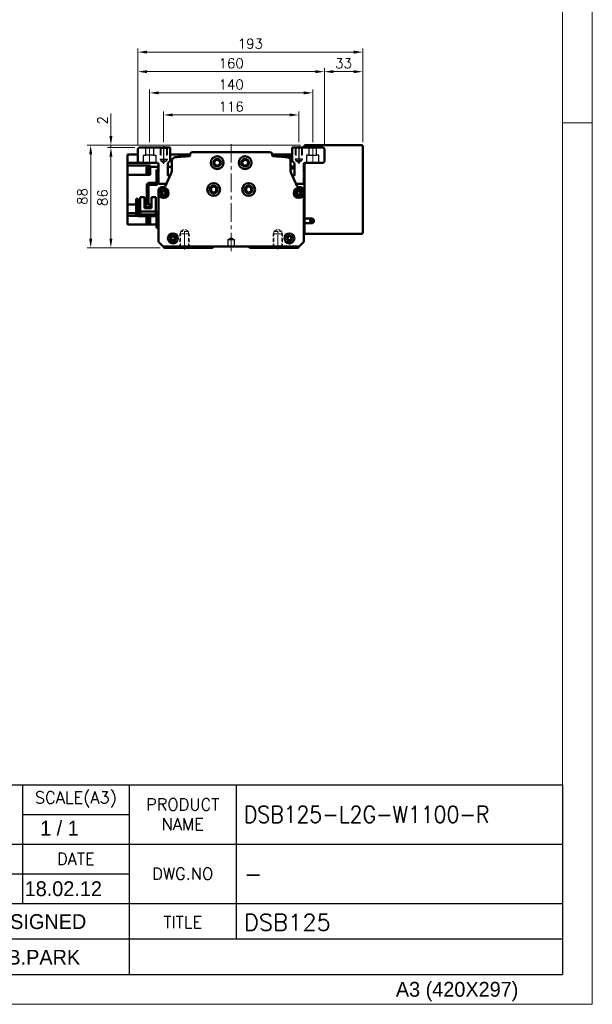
# Model space of a CAD drawing. Header units: millimetres. Extents: x 46891 to 50687, y 6223 to 10043.
# Tile 4 of 5: x 50196 to 50687, y 8529 to 9374. Entities that reach past the tile are written whole.
import ezdxf
from ezdxf.enums import TextEntityAlignment as Align

# ---------------------------------------------------------------- set-up
doc = ezdxf.new("R2010")
doc.units = ezdxf.units.MM
doc.header["$LTSCALE"] = 0.5
for name, pattern in [('CENTER', [50.8, 31.75, -6.35, 6.35, -6.35]), ('HIDDEN', [9.525, 6.35, -3.175]), ('HIDDENX2', [19.05, 12.7, -6.35])]:
    doc.linetypes.add(name, pattern=pattern)
doc.layers.get('0').update_dxf_attribs({"lineweight": 20})
doc.layers.add('1', color=1, linetype='CENTER', lineweight=13)
doc.layers.add('외형선(ISO)', color=7, linetype='Continuous', lineweight=50)
for name, color, linetype in [('2', 2, 'HIDDENX2'), ('3', 3, 'Continuous'), ('C', 1, 'CENTER')]:
    doc.layers.add(name, color=color, linetype=linetype)
doc.styles.add('ACISOGDT', font='amgdt.shx')
doc.styles.add('DSR TEXT', font='romans.shx', dxfattribs={"bigfont": 'whgtxt.shx'})
doc.styles.get("Standard").update_dxf_attribs({"font": 'romans.shx', "bigfont": 'whgtxt.shx'})
doc.dimstyles.new('DSR', dxfattribs={"dimscale": 2, "dimtxt": 3, "dimasz": 3, "dimexe": 0.5, "dimexo": 0.5, "dimgap": 0.5, "dimtad": 1, "dimdsep": 46, "dimtxsty": 'Standard', "dimcen": 2.5, "dimclrd": 4, "dimclre": 4, "dimclrt": 2, "dimadec": 0, "dimazin": 2, "dimtfac": 1, "dimtmove": 0, "dimatfit": 3, "dimfxl": 0, "dimlwd": -1, "dimlwe": -1, "dimarcsym": 0})

# ---------------------------------------------------------------- blocks, each defined once
blk = doc.blocks.new('A$C13F00394')
at = {"layer": '3'}
for p, q in [((0, 32), (202.32, 32)), ((111.32, 32), (111.32, 12)), ((129.32, 32), (129.32, 0)), ((147.32, 32), (147.32, 6)), ((202.32, 32), (202.32, 0)), ((111.32, 27), (129.32, 27)), ((97.32, 22), (202.32, 22)), ((97.32, 17), (129.32, 17)), ((0, 12), (129.32, 12)), ((129.32, 12), (202.32, 12)), ((129.32, 6), (97.32, 6)), ((202.32, 6), (129.32, 6)), ((0, 0), (202.32, 0))]:
    blk.add_line(p, q, dxfattribs=at)
at = {"color": 7, "style": 'ACISOGDT'}
blk.add_text('DESIGNED', height=2.5, dxfattribs=at).set_placement((113.35, 8.93), align=Align.MIDDLE_CENTER)
at = {"color": 7, "char_height": 2, "attachment_point": 5, "style": 'DSR TEXT'}
for s, insert in [('SCALE(A3)', (120.32, 29.5)), ('PRODUCT\\PNAME', (138.32, 27)), ('DATE', (120.32, 19.5)), ('DWG.NO', (138.32, 17)), ('TITLE', (138.32, 8.83))]:
    blk.add_mtext(s, dxfattribs=dict(at, insert=insert))
blk = doc.blocks.new('A$C1C1952E1')
at = {"color": 1}
blk.add_lwpolyline([(0, 0), (420, 0), (420, 297), (0, 297)], close=True, dxfattribs=at)
at = {"color": 3}
blk.add_lwpolyline([(5, 5), (415, 5), (415, 292), (5, 292)], close=True, dxfattribs=at)
at = {"color": 7, "style": 'ACISOGDT'}
blk.add_text('A3 (420X297)', height=2.5, dxfattribs=at).set_placement((386.91, 1.28))
blk = doc.blocks.new('*D76')
at = {"color": 1, "linetype": 'ByBlock'}
for p, q in [((50319.19, 9269.31), (50319.19, 9295.56)), ((50326.99, 9292.56), (50427.39, 9292.56)), ((50435.19, 9269.31), (50435.19, 9295.56))]:
    blk.add_line(p, q, dxfattribs=at)
at = {"color": 1}
for points in [[(50326.99, 9293.86), (50326.99, 9291.26), (50319.19, 9292.56)], [(50427.39, 9293.86), (50427.39, 9291.26), (50435.19, 9292.56)]]:
    blk.add_solid(points, dxfattribs=at)
at = {"layer": 'Defpoints', "color": 0}
for p in [(50435.19, 9292.56), (50319.19, 9265.71), (50435.19, 9265.71)]:
    blk.add_point(p, dxfattribs=at)
at = {"color": 3, "insert": (50377.19, 9299.76), "char_height": 8.4, "attachment_point": 5, "style": 'DSR TEXT'}
blk.add_mtext('116', dxfattribs=at)
blk = doc.blocks.new('t8')
at = {"color": 2, "linetype": 'HIDDEN'}
for p, q in [((-4, 0), (-4, -12)), ((-3.4, -0.6), (-4, 0)), ((3.4, -0.6), (4, 0)), ((4, 0), (4, -12)), ((-3.4, -0.6), (3.4, -0.6)), ((-3.4, -0.6), (-3.4, -14)), ((3.4, -0.6), (3.4, -14)), ((-4, -12), (4, -12)), ((-4, -12), (-3.4, -13.04)), ((-3.4, -14), (3.4, -14)), ((-3.4, -14), (0, -15.96)), ((3.4, -14), (0, -15.96)), ((4, -12), (3.4, -13.04))]:
    blk.add_line(p, q, dxfattribs=at)
at = {"color": 1, "linetype": 'CENTER'}
blk.add_line((0, 1.44), (0, -17.13), dxfattribs=at)
blk = doc.blocks.new('A$C3CAC45BB')
blk.add_line((10.6, 20), (9, 20))
at = {"layer": '외형선(ISO)'}
for p, q in [((17.4, 50), (17.4, 38.6)), ((19, 50), (17.4, 50)), ((9, 20), (9, 36.5)), ((10.6, 36.5), (10.6, 20)), ((11.1, 38.6), (16.9, 38.6)), ((16.9, 37), (11.1, 37)), ((17.4, 38.6), (18.94, 38.6)), ((3.3, 26.5), (3.3, 14.1)), ((7, 26.5), (3.3, 26.5)), ((7, 17.1), (7, 26.5)), ((16.7, 26.5), (13, 26.5)), ((13, 26.5), (13, 17.1)), ((16.7, 14.1), (16.7, 26.5)), ((1.6, 25), (0, 25)), ((0, 22), (0, 25)), ((0, 22), (0, 12)), ((1.6, 25), (1.6, 22)), ((1.6, 12.1), (1.6, 22)), ((7, 18.1), (13, 18.1)), ((13, 17.8), (7, 17.8)), ((7, 17.1), (13, 17.1)), ((2, 10), (16.9, 10)), ((17, 11.6), (2.1, 11.6)), ((3.3, 11.6), (3.3, 14.1)), ((5.3, 14.1), (3.3, 14.1)), ((14.7, 14.1), (5.3, 14.1)), ((16.7, 14.1), (14.7, 14.1)), ((16.7, 14.1), (16.7, 11.6)), ((17.4, 9.5), (17.4, 3)), ((17.4, 0), (17.4, 3)), ((17.4, 0), (19, 0))]:
    blk.add_line(p, q, dxfattribs=at)
for centre, radius, start, end in [((11.1, 36.5), 2.1, 90, 180), ((11.1, 36.5), 0.5, 90, 180), ((16.9, 39.1), 0.5, 270, 0), ((16.9, 39.1), 2.1, 270, 346.22585), ((16.9, 39.1), 2.1, 346.22585, 0), ((2, 12), 2, 179.99989, 269.99989), ((2.1, 12.1), 0.5, 179.99989, 269.99989), ((16.9, 9.5), 0.5, 359.99989, 89.99989), ((17, 9.6), 2, 0.24541, 89.99989)]:
    blk.add_arc(centre, radius, start, end, dxfattribs=at)
blk = doc.blocks.new('*D79')
at = {"color": 1, "linetype": 'ByBlock'}
for p, q in [((50307.19, 9269.16), (50307.19, 9314.5)), ((50314.99, 9311.5), (50439.39, 9311.5)), ((50447.19, 9269.16), (50447.19, 9314.5))]:
    blk.add_line(p, q, dxfattribs=at)
at = {"color": 1}
for points in [[(50314.99, 9312.8), (50314.99, 9310.2), (50307.19, 9311.5)], [(50439.39, 9312.8), (50439.39, 9310.2), (50447.19, 9311.5)]]:
    blk.add_solid(points, dxfattribs=at)
at = {"layer": 'Defpoints', "color": 0}
for p in [(50447.19, 9311.5), (50307.19, 9265.56), (50447.19, 9265.56)]:
    blk.add_point(p, dxfattribs=at)
at = {"color": 3, "insert": (50377.19, 9318.7), "char_height": 8.4, "attachment_point": 5, "style": 'DSR TEXT'}
blk.add_mtext('140', dxfattribs=at)
blk = doc.blocks.new('*D78')
at = {"color": 1, "linetype": 'ByBlock'}
for p, q in [((50297.19, 9267.16), (50297.19, 9332.73)), ((50304.99, 9329.73), (50449.39, 9329.73)), ((50457.19, 9267.16), (50457.19, 9332.73))]:
    blk.add_line(p, q, dxfattribs=at)
at = {"color": 1}
for points in [[(50304.99, 9331.03), (50304.99, 9328.43), (50297.19, 9329.73)], [(50449.39, 9331.03), (50449.39, 9328.43), (50457.19, 9329.73)]]:
    blk.add_solid(points, dxfattribs=at)
at = {"layer": 'Defpoints', "color": 0}
for p in [(50457.19, 9329.73), (50297.19, 9263.56), (50457.19, 9263.56)]:
    blk.add_point(p, dxfattribs=at)
at = {"color": 3, "insert": (50377.19, 9336.93), "char_height": 8.4, "attachment_point": 5, "style": 'DSR TEXT'}
blk.add_mtext('160', dxfattribs=at)
blk = doc.blocks.new('*D80')
at = {"color": 1, "linetype": 'ByBlock'}
for p, q in [((50457.19, 9267.16), (50457.19, 9332.73)), ((50464.99, 9329.73), (50482.39, 9329.73)), ((50490.19, 9269.16), (50490.19, 9332.73))]:
    blk.add_line(p, q, dxfattribs=at)
at = {"color": 1}
for points in [[(50464.99, 9331.03), (50464.99, 9328.43), (50457.19, 9329.73)], [(50482.39, 9331.03), (50482.39, 9328.43), (50490.19, 9329.73)]]:
    blk.add_solid(points, dxfattribs=at)
at = {"layer": 'Defpoints', "color": 0}
for p in [(50490.19, 9329.73), (50490.19, 9265.56), (50457.19, 9263.56)]:
    blk.add_point(p, dxfattribs=at)
at = {"color": 3, "insert": (50473.69, 9336.93), "char_height": 8.4, "attachment_point": 5, "style": 'DSR TEXT'}
blk.add_mtext('33', dxfattribs=at)
blk = doc.blocks.new('*D81')
at = {"color": 1, "linetype": 'ByBlock'}
for p, q in [((50297.19, 9267.16), (50297.19, 9349.5)), ((50482.39, 9346.5), (50304.99, 9346.5)), ((50490.19, 9269.16), (50490.19, 9349.5))]:
    blk.add_line(p, q, dxfattribs=at)
at = {"color": 1}
for points in [[(50304.99, 9347.8), (50304.99, 9345.2), (50297.19, 9346.5)], [(50482.39, 9347.8), (50482.39, 9345.2), (50490.19, 9346.5)]]:
    blk.add_solid(points, dxfattribs=at)
at = {"layer": 'Defpoints', "color": 0}
for p in [(50297.19, 9346.5), (50490.19, 9265.56), (50297.19, 9263.56)]:
    blk.add_point(p, dxfattribs=at)
at = {"color": 3, "insert": (50393.69, 9353.7), "char_height": 8.4, "attachment_point": 5, "style": 'DSR TEXT'}
blk.add_mtext('193', dxfattribs=at)
blk = doc.blocks.new('*D82')
at = {"color": 1, "linetype": 'ByBlock'}
for p, q in [((50294.59, 9264.56), (50270.94, 9264.56)), ((50273.94, 9256.76), (50273.94, 9186.36)), ((50316.09, 9178.56), (50270.94, 9178.56))]:
    blk.add_line(p, q, dxfattribs=at)
at = {"color": 1}
for points in [[(50272.64, 9256.76), (50275.24, 9256.76), (50273.94, 9264.56)], [(50272.64, 9186.36), (50275.24, 9186.36), (50273.94, 9178.56)]]:
    blk.add_solid(points, dxfattribs=at)
at = {"layer": 'Defpoints', "color": 0}
for p in [(50298.19, 9264.56), (50273.94, 9178.56), (50319.69, 9178.56)]:
    blk.add_point(p, dxfattribs=at)
at = {"color": 3, "insert": (50266.74, 9221.56), "char_height": 8.4, "attachment_point": 5, "rotation": 90, "style": 'DSR TEXT'}
blk.add_mtext('86', dxfattribs=at)
blk = doc.blocks.new('*D88')
at = {"color": 1, "linetype": 'ByBlock'}
for p, q in [((50273.94, 9274.36), (50273.94, 9293.76)), ((50436.59, 9266.56), (50270.94, 9266.56)), ((50273.94, 9264.56), (50273.94, 9266.56)), ((50294.59, 9264.56), (50270.94, 9264.56)), ((50273.94, 9256.76), (50273.94, 9248.95))]:
    blk.add_line(p, q, dxfattribs=at)
at = {"color": 1}
for points in [[(50272.64, 9274.36), (50275.24, 9274.36), (50273.94, 9266.56)], [(50272.64, 9256.76), (50275.24, 9256.76), (50273.94, 9264.56)]]:
    blk.add_solid(points, dxfattribs=at)
at = {"layer": 'Defpoints', "color": 0}
for p in [(50273.94, 9266.56), (50440.19, 9266.56), (50298.19, 9264.56)]:
    blk.add_point(p, dxfattribs=at)
at = {"color": 3, "insert": (50266.74, 9287.96), "char_height": 8.4, "attachment_point": 5, "rotation": 90, "style": 'DSR TEXT'}
blk.add_mtext('2', dxfattribs=at)
blk = doc.blocks.new('*D89')
at = {"color": 1, "linetype": 'ByBlock'}
for p, q in [((50436.59, 9266.56), (50253.6, 9266.56)), ((50256.6, 9258.76), (50256.6, 9186.36)), ((50316.09, 9178.56), (50253.6, 9178.56))]:
    blk.add_line(p, q, dxfattribs=at)
at = {"color": 1}
for points in [[(50255.3, 9258.76), (50257.9, 9258.76), (50256.6, 9266.56)], [(50255.3, 9186.36), (50257.9, 9186.36), (50256.6, 9178.56)]]:
    blk.add_solid(points, dxfattribs=at)
at = {"layer": 'Defpoints', "color": 0}
for p in [(50440.19, 9266.56), (50256.6, 9178.56), (50319.69, 9178.56)]:
    blk.add_point(p, dxfattribs=at)
at = {"color": 3, "insert": (50249.4, 9222.56), "char_height": 8.4, "attachment_point": 5, "rotation": 90, "style": 'DSR TEXT'}
blk.add_mtext('88', dxfattribs=at)

msp = doc.modelspace()

# ---------------------------------------------------------------- linework, layer by layer
at = {"color": 1}
msp.add_line((50687.20972, 9285.82874), (50661.72712, 9285.82874), dxfattribs=at)
at = {"layer": '1'}
for p, q in [((50307.18757, 9265.55564), (50307.18757, 9250.55564)), ((50377.18757, 9267.55564), (50377.18757, 9174.55564)), ((50447.18757, 9265.55564), (50447.18757, 9250.55564))]:
    msp.add_line(p, q, dxfattribs=at)
at = {"layer": '2'}
for p, q in [((50301.93757, 9251.55564), (50301.93757, 9258.05564)), ((50301.93757, 9258.05564), (50303.88757, 9258.05564)), ((50303.88757, 9258.05564), (50303.88757, 9264.55564)), ((50310.48757, 9258.05564), (50303.88757, 9258.05564)), ((50310.48757, 9264.55564), (50310.48757, 9258.05564)), ((50310.48757, 9258.05564), (50312.43757, 9258.05564)), ((50312.43757, 9258.05564), (50312.43757, 9251.55564)), ((50316.18757, 9264.55564), (50316.18757, 9254.55564)), ((50316.68757, 9264.05564), (50316.18757, 9264.55564)), ((50316.68757, 9264.05564), (50316.68757, 9253.05564)), ((50316.68757, 9264.05564), (50321.68757, 9264.05564)), ((50321.68757, 9264.05564), (50322.18757, 9264.55564)), ((50321.68757, 9264.05564), (50321.68757, 9253.05564)), ((50322.18757, 9264.55564), (50322.18757, 9254.55564)), ((50432.18757, 9264.55564), (50432.18757, 9254.55564)), ((50432.68757, 9264.05564), (50432.18757, 9264.55564)), ((50432.68757, 9264.05564), (50432.68757, 9253.05564)), ((50437.68757, 9264.05564), (50432.68757, 9264.05564)), ((50437.68757, 9264.05564), (50438.18757, 9264.55564)), ((50437.68757, 9264.05564), (50437.68757, 9253.05564)), ((50438.18757, 9264.55564), (50438.18757, 9254.55564)), ((50443.88757, 9258.05564), (50441.93757, 9258.05564)), ((50441.93757, 9258.05564), (50441.93757, 9251.55564)), ((50443.88757, 9264.55564), (50443.88757, 9258.05564)), ((50443.88757, 9258.05564), (50450.48757, 9258.05564)), ((50450.48757, 9258.05564), (50450.48757, 9264.55564)), ((50452.43757, 9258.05564), (50450.48757, 9258.05564)), ((50452.43757, 9251.55564), (50452.43757, 9258.05564)), ((50316.18757, 9254.55564), (50322.18757, 9254.55564)), ((50316.18757, 9254.55564), (50316.68757, 9253.68961)), ((50316.68757, 9253.05564), (50319.18757, 9251.61226)), ((50316.68757, 9253.05564), (50321.68757, 9253.05564)), ((50321.68757, 9253.05564), (50319.18757, 9251.61226)), ((50322.18757, 9254.55564), (50321.68757, 9253.68961)), ((50438.18757, 9254.55564), (50432.18757, 9254.55564)), ((50432.18757, 9254.55564), (50432.68757, 9253.68961)), ((50437.68757, 9253.05564), (50432.68757, 9253.05564)), ((50432.68757, 9253.05564), (50435.18757, 9251.61226)), ((50437.68757, 9253.05564), (50435.18757, 9251.61226)), ((50438.18757, 9254.55564), (50437.68757, 9253.68961)), ((50374.68757, 9185.55564), (50377.18757, 9187.05779)), ((50374.68757, 9179.55564), (50374.68757, 9185.55564)), ((50374.68757, 9185.55564), (50379.68757, 9185.55564)), ((50377.18757, 9187.05779), (50379.68757, 9185.55564)), ((50379.68757, 9185.55564), (50379.68757, 9179.55564)), ((50379.68757, 9179.55564), (50374.68757, 9179.55564))]:
    msp.add_line(p, q, dxfattribs=at)
at = {"layer": '3'}
for p in [(50661.72712, 8717.56676), (49630.61213, 8554.47812)]:
    msp.add_line(p, (50661.72712, 8554.47812), dxfattribs=at)
at = {"layer": 'C'}
for p, q in [((50319.18757, 9265.70697), (50319.18757, 9250.72739)), ((50435.18757, 9265.70697), (50435.18757, 9250.72739))]:
    msp.add_line(p, q, dxfattribs=at)
at = {"layer": '외형선(ISO)'}
for p, q in [((50440.18757, 9265.55564), (50440.18757, 9266.55564)), ((50489.18757, 9266.55564), (50440.18757, 9266.55564)), ((50440.18757, 9264.55564), (50440.18757, 9265.55564)), ((50490.18757, 9191.55564), (50490.18757, 9265.55564)), ((50288.08757, 9255.05564), (50288.08757, 9258.55564)), ((50297.18757, 9258.55564), (50288.08757, 9258.55564)), ((50298.18757, 9264.55564), (50297.18757, 9263.55564)), ((50297.18757, 9263.55564), (50297.18757, 9252.55564)), ((50324.68757, 9264.55564), (50298.18757, 9264.55564)), ((50324.68757, 9253.08446), (50324.68757, 9264.55564)), ((50341.96016, 9258.55564), (50324.68757, 9258.55564)), ((50341.96016, 9258.55564), (50341.96016, 9257.77112)), ((50410.41498, 9260.55564), (50343.96016, 9260.55564)), ((50412.41498, 9257.77112), (50412.41498, 9258.55564)), ((50412.41498, 9258.55564), (50429.68757, 9258.55564)), ((50429.68757, 9256.84323), (50418.40901, 9256.84323)), ((50429.68757, 9264.55564), (50429.68757, 9253.08446)), ((50456.18757, 9264.55564), (50429.68757, 9264.55564)), ((50457.18757, 9263.55564), (50456.18757, 9264.55564)), ((50457.18757, 9252.55564), (50457.18757, 9263.55564)), ((50288.08757, 9255.05564), (50288.08757, 9251.55564)), ((50288.08757, 9251.55564), (50288.08757, 9249.06372)), ((50298.18757, 9251.55564), (50288.08757, 9251.55564)), ((50288.08757, 9244.55564), (50288.08757, 9249.06372)), ((50307.58757, 9249.06372), (50288.08757, 9249.06372)), ((50297.18757, 9252.55564), (50298.18757, 9251.55564)), ((50298.18757, 9251.55564), (50313.68757, 9251.55564)), ((50307.58757, 9249.06372), (50307.58757, 9248.51432)), ((50307.58757, 9248.11501), (50307.58757, 9248.51432)), ((50314.68757, 9250.55564), (50314.68757, 9244.05564)), ((50322.68757, 9241.05564), (50322.68757, 9249.08446)), ((50326.18757, 9253.21813), (50326.18757, 9244.65382)), ((50428.18757, 9244.65382), (50428.18757, 9253.21813)), ((50431.68757, 9248.30564), (50428.18757, 9248.30564)), ((50431.68757, 9249.08446), (50431.68757, 9241.05564)), ((50439.68757, 9244.05564), (50439.68757, 9250.55564)), ((50439.68757, 9249.55564), (50440.18757, 9249.55564)), ((50440.18757, 9203.55564), (50440.18757, 9251.42167)), ((50440.68757, 9251.55564), (50456.18757, 9251.55564)), ((50456.18757, 9251.55564), (50457.18757, 9252.55564)), ((50288.08757, 9244.55564), (50288.08757, 9241.05564)), ((50307.58757, 9241.05564), (50288.08757, 9241.05564)), ((50288.08757, 9215.75564), (50288.08757, 9241.05564)), ((50304.38757, 9242.0516), (50304.38757, 9247.6516)), ((50306.38757, 9247.6516), (50304.38757, 9247.6516)), ((50306.38757, 9242.0516), (50304.38757, 9242.0516)), ((50306.38757, 9241.9016), (50306.38757, 9247.8016)), ((50307.08757, 9247.8016), (50306.38757, 9247.8016)), ((50307.08757, 9241.9016), (50306.38757, 9241.9016)), ((50307.08757, 9241.8516), (50307.08757, 9247.8516)), ((50307.58757, 9247.8516), (50307.08757, 9247.8516)), ((50307.58757, 9241.8516), (50307.08757, 9241.8516)), ((50314.68757, 9248.11501), (50307.58757, 9248.11501)), ((50307.58757, 9241.05564), (50307.58757, 9248.11501)), ((50314.68757, 9244.05564), (50315.18757, 9243.55564)), ((50315.18757, 9243.55564), (50314.68757, 9243.05564)), ((50314.68757, 9243.05564), (50314.68757, 9242.05564)), ((50314.68757, 9242.05564), (50315.18757, 9241.55564)), ((50315.18757, 9241.55564), (50314.68757, 9241.05564)), ((50314.68757, 9241.05564), (50314.68757, 9240.05564)), ((50314.68757, 9240.05564), (50315.18757, 9239.55564)), ((50325.72737, 9242.55853), (50320.4557, 9231.13658)), ((50326.18757, 9248.11501), (50322.68757, 9248.11501)), ((50324.80295, 9240.55564), (50323.18757, 9240.55564)), ((50431.68757, 9246.55564), (50428.18757, 9246.55564)), ((50433.91944, 9231.13658), (50428.64777, 9242.55853)), ((50431.18757, 9240.55564), (50429.57218, 9240.55564)), ((50439.18757, 9243.55564), (50439.68757, 9244.05564)), ((50439.68757, 9243.05564), (50439.18757, 9243.55564)), ((50439.18757, 9241.55564), (50439.68757, 9242.05564)), ((50439.68757, 9241.05564), (50439.18757, 9241.55564)), ((50439.18757, 9239.55564), (50439.68757, 9240.05564)), ((50439.68757, 9242.05564), (50439.68757, 9243.05564)), ((50439.68757, 9240.05564), (50439.68757, 9241.05564)), ((50315.18757, 9239.55564), (50314.68757, 9239.05564)), ((50314.68757, 9239.05564), (50314.68757, 9234.55564)), ((50315.68757, 9233.55564), (50320.18757, 9233.55564)), ((50434.18757, 9233.55564), (50438.68757, 9233.55564)), ((50439.68757, 9239.05564), (50439.18757, 9239.55564)), ((50439.68757, 9234.55564), (50439.68757, 9239.05564)), ((50314.68757, 9227.55564), (50314.68757, 9184.79828)), ((50319.54774, 9230.55564), (50317.68757, 9230.55564)), ((50364.18757, 9229.9854), (50364.18757, 9227.12588)), ((50390.18757, 9229.9854), (50390.18757, 9227.12588)), ((50436.68757, 9230.55564), (50434.8274, 9230.55564)), ((50439.68757, 9184.79828), (50439.68757, 9227.55564)), ((50288.08757, 9215.75564), (50295.6876, 9215.75564)), ((50288.08757, 9215.75564), (50288.08757, 9212.25564)), ((50297.2876, 9215.75564), (50298.98759, 9215.75564)), ((50302.68759, 9215.75564), (50304.68757, 9215.75564)), ((50306.28757, 9215.75564), (50308.68759, 9215.75564)), ((50307.58757, 9215.75564), (50307.58757, 9213.65578)), ((50288.08757, 9208.27702), (50288.08757, 9212.25564)), ((50288.08757, 9208.27702), (50288.08757, 9206.05564)), ((50295.68759, 9208.27702), (50288.08757, 9208.27702)), ((50296.36489, 9206.05564), (50288.08757, 9206.05564)), ((50288.08757, 9206.05564), (50288.08757, 9202.55564)), ((50298.98757, 9208.27702), (50297.28759, 9208.27702)), ((50314.68757, 9208.99627), (50312.38757, 9208.99627)), ((50288.08757, 9198.55564), (50288.08757, 9202.55564)), ((50307.58757, 9198.55564), (50288.08757, 9198.55564)), ((50304.38757, 9199.26693), (50304.38757, 9204.86693)), ((50306.38757, 9204.86693), (50304.38757, 9204.86693)), ((50306.38757, 9199.26693), (50304.38757, 9199.26693)), ((50306.38757, 9199.11693), (50306.38757, 9205.01693)), ((50307.08757, 9205.01693), (50306.38757, 9205.01693)), ((50307.08757, 9199.11693), (50306.38757, 9199.11693)), ((50307.08757, 9199.06693), (50307.08757, 9205.06693)), ((50307.58757, 9205.06693), (50307.08757, 9205.06693)), ((50307.58757, 9199.06693), (50307.08757, 9199.06693)), ((50307.58757, 9205.55578), (50307.58757, 9204.11562)), ((50307.58757, 9198.55564), (50307.58757, 9204.11562)), ((50314.68757, 9198.55564), (50307.58757, 9198.55564)), ((50311.38757, 9198.52072), (50311.38757, 9198.55564)), ((50312.08757, 9198.52072), (50311.38757, 9198.52072)), ((50312.08757, 9198.55564), (50312.08757, 9198.52072)), ((50440.18757, 9202.55564), (50439.68757, 9202.55564)), ((50440.18757, 9202.09813), (50439.68757, 9202.09813)), ((50440.18757, 9198.55564), (50439.68757, 9198.55564)), ((50440.18757, 9199.55564), (50440.18757, 9203.55564)), ((50440.18757, 9203.55564), (50446.18757, 9203.55564)), ((50446.18757, 9199.55564), (50440.18757, 9199.55564)), ((50440.18757, 9191.55564), (50440.18757, 9199.55564)), ((50440.18757, 9190.55564), (50440.18757, 9191.55564)), ((50440.18757, 9190.55564), (50489.18757, 9190.55564)), ((50315.56625, 9182.67696), (50318.68757, 9179.55564)), ((50435.68757, 9179.55564), (50438.80889, 9182.67696)), ((50318.68757, 9179.55564), (50319.68757, 9178.55564)), ((50318.68757, 9179.55564), (50435.68757, 9179.55564)), ((50319.68757, 9178.55564), (50361.18757, 9178.55564)), ((50361.18757, 9178.55564), (50362.04112, 9179.40919)), ((50392.33401, 9179.40919), (50393.18757, 9178.55564)), ((50393.18757, 9178.55564), (50434.68757, 9178.55564)), ((50434.68757, 9178.55564), (50435.68757, 9179.55564))]:
    msp.add_line(p, q, dxfattribs=at)
for centre, radius in [((50365.18757, 9251.55564), 5.5), ((50389.18757, 9251.55564), 5.5), ((50365.18757, 9251.55564), 3.3), ((50365.18757, 9251.55564), 2.4585), ((50389.18757, 9251.55564), 3.3), ((50389.18757, 9251.55564), 2.4585), ((50362.18757, 9228.55564), 5.5), ((50362.18757, 9228.55564), 3.3), ((50392.18757, 9228.55564), 5.5), ((50392.18757, 9228.55564), 3.3), ((50319.18757, 9225.55564), 4.25), ((50319.18757, 9225.55564), 2.25), ((50362.18757, 9228.55564), 2.4585), ((50392.18757, 9228.55564), 2.4585), ((50435.18757, 9225.55564), 4.25), ((50435.18757, 9225.55564), 2.25), ((50446.18757, 9201.55564), 1.2295), ((50327.18757, 9186.55564), 4.25), ((50427.18757, 9186.55564), 4.25), ((50327.18757, 9186.55564), 2.25), ((50427.18757, 9186.55564), 2.25)]:
    msp.add_circle(centre, radius, dxfattribs=at)
for centre, radius, start, end in [((50489.18757, 9265.55564), 1, 0, 90), ((50377.18757, 8761.55564), 497, 94.11817747, 95.57599887), ((50341.46016, 9257.77112), 0.5, 274.11817747, 0), ((50343.96016, 9258.55564), 2, 89.99999999, 180), ((50410.41498, 9258.55564), 2, 0, 89.99999999), ((50412.91498, 9257.77112), 0.5, 180, 265.88182237), ((50377.18757, 8761.55564), 497, 84.42400111, 85.88182251), ((50313.68757, 9250.55564), 1, 0, 90), ((50327.68757, 9249.08446), 5, 126.86989765, 180), ((50329.18757, 9253.21813), 3, 95.57599886, 180), ((50425.18757, 9253.21813), 3, 0, 84.42400111), ((50426.68757, 9249.08446), 5, 0, 53.13010235), ((50440.68757, 9250.55564), 1, 90, 180), ((50323.18757, 9241.05564), 0.5, 180, 270), ((50321.18757, 9244.65382), 5, 335.22485942, 0), ((50433.18757, 9244.65382), 5, 180, 204.77514056), ((50431.18757, 9241.05564), 0.5, 270, 0), ((50315.68757, 9234.55564), 1, 180, 270), ((50320.18757, 9230.55564), 3, 65.224808, 90), ((50434.18757, 9230.55564), 3, 90, 114.77508892), ((50438.68757, 9234.55564), 1, 270, 0), ((50317.68757, 9227.55564), 3, 89.99999999, 180), ((50319.18757, 9225.55564), 1.621, 36.95084612, 323.049153), ((50319.18757, 9225.55564), 1.5, 48.1896836, 311.81031516), ((50319.54774, 9231.55564), 1, 269.99999999, 335.22485942), ((50320.58757, 9227.12089), 0.6, 259.96251873, 324.85511283), ((50320.58757, 9223.99039), 0.6, 35.14488628, 100.03748038), ((50433.78757, 9227.12089), 0.6, 215.14488418, 280.03748038), ((50433.78757, 9223.99039), 0.6, 79.96251915, 144.85511722), ((50435.18757, 9225.55564), 1.621, 143.04915509, 216.95084916), ((50435.18757, 9225.55564), 1.621, 216.95084603, 143.049153), ((50434.8274, 9231.55564), 1, 204.77514056, 269.99999999), ((50435.18757, 9225.55564), 1.5, 228.1896836, 131.81031516), ((50436.68757, 9227.55564), 3, 0, 89.99999999), ((50446.18757, 9201.55564), 2, 270, 90), ((50489.18757, 9191.55564), 1, 270, 0), ((50317.68757, 9184.79828), 3, 180, 224.99999999), ((50327.18757, 9186.55564), 1.621, 129.96149723, 50.03850277), ((50327.18757, 9186.55564), 1.6, 134.4153086, 45.5846914), ((50325.71787, 9188.05564), 0.5, 328.99692459, 55.46537519), ((50328.65726, 9188.05564), 0.5, 124.53462897, 211.00307542), ((50427.18757, 9186.55564), 1.621, 129.96149723, 50.03850277), ((50427.18757, 9186.55564), 1.6, 134.4153086, 45.5846914), ((50425.71787, 9188.05564), 0.5, 328.99692459, 55.4653732), ((50428.65726, 9188.05564), 0.5, 124.53463096, 211.00307541), ((50436.68757, 9184.79828), 3, 314.99999999, 0), ((50362.39468, 9179.05564), 0.5, 90, 135), ((50391.98046, 9179.05564), 0.5, 45, 90)]:
    msp.add_arc(centre, radius, start, end, dxfattribs=at)
for points, knots in [([(50320.18757, 9226.67367), (50320.23238, 9226.63359), (50320.2864, 9226.59823), (50320.38937, 9226.55232), (50320.43735, 9226.53815), (50320.48299, 9226.53007)], [0.07992218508, 0.07992218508, 0.07992218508, 0.07992218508, 0.09795879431, 0.09795879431, 0.11258358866, 0.11258358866, 0.11258358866, 0.11258358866]), ([(50320.48299, 9224.58121), (50320.43735, 9224.57313), (50320.38937, 9224.55896), (50320.2864, 9224.51305), (50320.23238, 9224.47769), (50320.18757, 9224.43761)], [0.04726078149, 0.04726078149, 0.04726078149, 0.04726078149, 0.06188557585, 0.06188557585, 0.07992218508, 0.07992218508, 0.07992218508, 0.07992218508]), ([(50433.89214, 9226.53007), (50433.93778, 9226.53815), (50433.98576, 9226.55232), (50434.08874, 9226.59823), (50434.14276, 9226.63359), (50434.18757, 9226.67367)], [0.04726078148, 0.04726078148, 0.04726078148, 0.04726078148, 0.06188557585, 0.06188557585, 0.07992218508, 0.07992218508, 0.07992218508, 0.07992218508]), ([(50434.18757, 9224.43761), (50434.14276, 9224.47769), (50434.08874, 9224.51305), (50433.98576, 9224.55896), (50433.93778, 9224.57313), (50433.89214, 9224.58121)], [0.07992218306, 0.07992218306, 0.07992218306, 0.07992218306, 0.09795879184, 0.09795879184, 0.11258358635, 0.11258358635, 0.11258358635, 0.11258358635])]:
    msp.add_open_spline(points, degree=3, knots=knots, dxfattribs=at)
for points in [[(50326.0678, 9187.6985), (50326.09721, 9187.72731), (50326.12436, 9187.76134), (50326.14644, 9187.7981)], [(50328.22869, 9187.7981), (50328.25078, 9187.76134), (50328.27793, 9187.72731), (50328.30734, 9187.6985)], [(50426.0678, 9187.6985), (50426.09721, 9187.72731), (50426.12436, 9187.76134), (50426.14644, 9187.7981)], [(50428.22869, 9187.7981), (50428.25078, 9187.76134), (50428.27793, 9187.72731), (50428.30734, 9187.6985)]]:
    msp.add_open_spline(points, degree=3, dxfattribs=at)

# ---------------------------------------------------------------- block references
at = {"xscale": 5.096520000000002, "yscale": 5.096520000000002, "zscale": 5.096520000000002}
for name, p in [('A$C1C1952E1', (48546.67132, 8528.99552)), ('A$C13F00394', (49630.61214, 8554.47812))]:
    msp.add_blockref(name, p, dxfattribs=at)
msp.add_blockref('A$C3CAC45BB', (50295.68758, 9195.55576))
at = {"rotation": 180}
msp.add_blockref('t8', (50337.18757, 9178.55564), dxfattribs=at)
at = {"xscale": -1, "rotation": 180}
msp.add_blockref('t8', (50417.18757, 9178.55564), dxfattribs=at)

# ---------------------------------------------------------------- texts
at = {"color": 2, "style": 'DSR TEXT', "width": 0.9}
msp.add_text('DSB125-L2G-W1100-R', height=14.270256, dxfattribs=at).set_placement((50388.09783, 8684.85553))
at = {"color": 2}
for s, height, style, p in [('1 / 1', 12.7413, 'ACISOGDT', (50213.17268, 8673.8823)), ('-', 14.27026, 'DSR TEXT', (50388.09783, 8633.89033)), ('18.02.12', 12.7413, 'ACISOGDT', (50199.93176, 8621.8772)), ('DSB125', 14.270256, 'DSR TEXT', (50388.09783, 8592.22791))]:
    msp.add_text(s, height=height, dxfattribs=dict(at, style=style)).set_placement(p)
at = {"color": 2, "style": 'ACISOGDT'}
msp.add_text('S.B.PARK', height=12.7413, dxfattribs=at).set_placement((50208.28362, 8569.38644), align=Align.MIDDLE_CENTER)

# ---------------------------------------------------------------- dimensions: what is measured, and where the dimension line sits
for base, p1, p2, picture, middle in [((50297.18757, 9346.50386), (50490.18757, 9265.55564), (50297.18757, 9263.55564), '*D81', (50393.68757, 9353.70386)), ((50457.18757, 9329.73486), (50297.18757, 9263.55564), (50457.18757, 9263.55564), '*D78', (50377.18757, 9336.93486)), ((50490.18757, 9329.73486), (50457.18757, 9263.55564), (50490.18757, 9265.55564), '*D80', (50473.68757, 9336.93486)), ((50447.18757, 9311.50123), (50307.18757, 9265.55564), (50447.18757, 9265.55564), '*D79', (50377.18757, 9318.70123)), ((50435.18757, 9292.55749), (50319.18757, 9265.70697), (50435.18757, 9265.70697), '*D76', (50377.18757, 9299.75749))]:
    dim = msp.add_linear_dim(base=base, p1=p1, p2=p2, dimstyle='DSR', override={"dimscale": 3, "dimtxt": 2.8, "dimasz": 2.600136, "dimexe": 1, "dimexo": 1.2, "dimgap": 1, "dimdec": 4, "dimtxsty": 'DSR TEXT', "dimclrd": 1, "dimclre": 1, "dimclrt": 3, "dimtdec": 4, "dimtix": 1})
    dim.commit()
    dim.dimension.update_dxf_attribs({"geometry": picture, "text_midpoint": middle})
dim = msp.add_linear_dim(base=(50273.93548, 9266.55564), p1=(50298.18757, 9264.55564), p2=(50440.18757, 9266.55564), angle=90, dimstyle='DSR', override={"dimscale": 3, "dimtxt": 2.8, "dimasz": 2.600136, "dimexe": 1, "dimexo": 1.2, "dimgap": 1, "dimdec": 4, "dimtxsty": 'DSR TEXT', "dimclrd": 1, "dimclre": 1, "dimclrt": 3, "dimtdec": 4, "dimtix": 1})
dim.commit()
dim.dimension.update_dxf_attribs({"geometry": '*D88', "text_midpoint": (50273.93548, 9287.95646), "dimtype": 160})
for base, p1, picture, middle in [((50256.59837, 9178.55564), (50440.18757, 9266.55564), '*D89', (50249.39837, 9222.55564)), ((50273.93548, 9178.55564), (50298.18757, 9264.55564), '*D82', (50266.73548, 9221.55564))]:
    dim = msp.add_linear_dim(base=base, p1=p1, p2=(50319.68757, 9178.55564), angle=90, dimstyle='DSR', override={"dimscale": 3, "dimtxt": 2.8, "dimasz": 2.600136, "dimexe": 1, "dimexo": 1.2, "dimgap": 1, "dimdec": 4, "dimtxsty": 'DSR TEXT', "dimclrd": 1, "dimclre": 1, "dimclrt": 3, "dimtdec": 4, "dimtix": 1})
    dim.commit()
    dim.dimension.update_dxf_attribs({"geometry": picture, "text_midpoint": middle})

doc.saveas('drawing.dxf')
